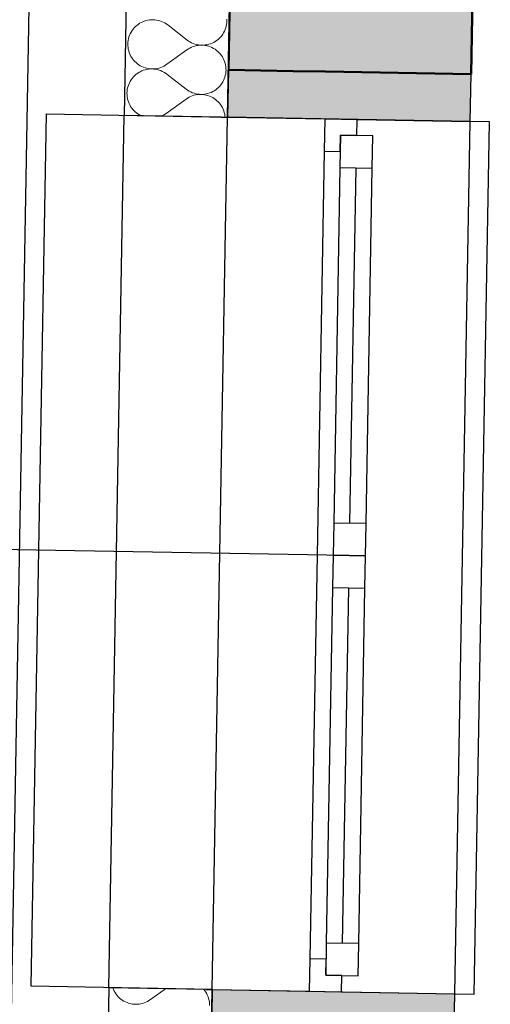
# Model space of a CAD drawing. Header units: millimetres. Extents: x -28017 to 3863, y -4271 to 20239.
# Tile 13 of 105: x -20761 to -20034, y 1353 to 2877. Entities that reach past the tile are written whole.
import ezdxf

# ---------------------------------------------------------------- set-up
doc = ezdxf.new("R2010")
doc.units = ezdxf.units.MM
doc.header["$MEASUREMENT"] = 0
doc.linetypes.add('Wipeout_Contour', pattern=[1000, 0, -1000])
for name, color, linetype in [('5._POHLED ZÁPADNÍ_2_Konstrukce - nenosné', 7, 'Continuous'), ('5._POHLED ZÁPADNÍ_2_Konstrukce - nosné', 7, 'Continuous'), ('5._POHLED ZÁPADNÍ_2_Nové_Konstrukce - nenosné', 7, 'Continuous'), ('5._POHLED ZÁPADNÍ_2_Nové_Konstrukce - nosné', 7, 'Continuous'), ('5._POHLED ZÁPADNÍ_2_Nové_Otvory – Okna', 7, 'Continuous'), ('5._POHLED ZÁPADNÍ_2_Nové_Otvory – Značky oken', 7, 'Continuous'), ('5._POHLED ZÁPADNÍ_2_Nové_Situace', 7, 'Continuous'), ('5._POHLED ZÁPADNÍ_2_Nové_Výplně - Povrchové', 7, 'Continuous'), ('5._POHLED ZÁPADNÍ_2_Nové_Výplně – Řezové', 7, 'Continuous'), ('5._POHLED ZÁPADNÍ_2_Výplně – Řezové', 7, 'Continuous')]:
    doc.layers.add(name, color=color, linetype=linetype)

# ---------------------------------------------------------------- blocks, each defined once
blk = doc.blocks.new('*X26', base_point=(-28336.2, -5790.3))
at = {"layer": '5._POHLED ZÁPADNÍ_2_Nové_Výplně – Řezové', "color": 21, "linetype": 'Continuous', "lineweight": 20, "true_color": 0xffaaaa}
for p, q in [((-20617.3, 1378.7), (-20617.2, 1378.5)), ((-20617.2, 1378.5), (-20616.2, 1375.9)), ((-20616.2, 1375.9), (-20615.1, 1373.5)), ((-20615.1, 1373.5), (-20613.7, 1371.1)), ((-20559, 1360.3), (-20535.6, 1377.2)), ((-20474.9, 1374), (-20476.6, 1376.2)), ((-20476.6, 1376.2), (-20476.6, 1376.2)), ((-20473.4, 1371.7), (-20474.9, 1374)), ((-20472.1, 1369.4), (-20473.4, 1371.7)), ((-20613.7, 1371.1), (-20612.2, 1368.8)), ((-20612.2, 1368.8), (-20610.5, 1366.7)), ((-20610.5, 1366.7), (-20608.7, 1364.7)), ((-20608.7, 1364.7), (-20606.8, 1362.8)), ((-20606.8, 1362.8), (-20604.7, 1361)), ((-20604.7, 1361), (-20602.5, 1359.5)), ((-20602.5, 1359.5), (-20600.2, 1358)), ((-20600.2, 1358), (-20597.7, 1356.8)), ((-20597.7, 1356.8), (-20595.2, 1355.7)), ((-20568.6, 1355.2), (-20566.1, 1356.2)), ((-20566.1, 1356.2), (-20563.6, 1357.4)), ((-20563.6, 1357.4), (-20561.3, 1358.8)), ((-20561.3, 1358.8), (-20559, 1360.3)), ((-20470.9, 1366.9), (-20472.1, 1369.4)), ((-20469.9, 1364.4), (-20470.9, 1366.9)), ((-20469.1, 1361.8), (-20469.9, 1364.4)), ((-20468.5, 1359.2), (-20469.1, 1361.8)), ((-20468, 1356.5), (-20468.5, 1359.2)), ((-20467.8, 1353.8), (-20468, 1356.5)), ((-20595.2, 1355.7), (-20592.7, 1354.8)), ((-20592.7, 1354.8), (-20590.1, 1354.1)), ((-20590.1, 1354.1), (-20587.4, 1353.5)), ((-20587.4, 1353.5), (-20584.7, 1353.2)), ((-20584.7, 1353.2), (-20582, 1353.1)), ((-20582, 1353.1), (-20579.2, 1353.1)), ((-20579.2, 1353.1), (-20576.5, 1353.3)), ((-20576.5, 1353.3), (-20573.9, 1353.8)), ((-20573.9, 1353.8), (-20571.2, 1354.4)), ((-20571.2, 1354.4), (-20568.6, 1355.2)), ((-20467.7, 1351), (-20467.8, 1353.8))]:
    blk.add_line(p, q, dxfattribs=at)
blk = doc.blocks.new('*X27', base_point=(-28336.2, -5790.3))
at = {"layer": '5._POHLED ZÁPADNÍ_2_Nové_Výplně – Řezové', "color": 21, "linetype": 'Continuous', "lineweight": 20, "true_color": 0xffaaaa}
for p, q in [((-20582.3, 2866), (-20584.2, 2864)), ((-20580.3, 2867.8), (-20582.3, 2866)), ((-20578.1, 2869.4), (-20580.3, 2867.8)), ((-20575.9, 2871), (-20578.1, 2869.4)), ((-20573.5, 2872.3), (-20575.9, 2871)), ((-20571, 2873.5), (-20573.5, 2872.3)), ((-20568.5, 2874.5), (-20571, 2873.5)), ((-20565.9, 2875.3), (-20568.5, 2874.5)), ((-20563.3, 2875.9), (-20565.9, 2875.3)), ((-20560.6, 2876.3), (-20563.3, 2875.9)), ((-20557.9, 2876.6), (-20560.6, 2876.3)), ((-20555.1, 2876.6), (-20557.9, 2876.6)), ((-20552.4, 2876.5), (-20555.1, 2876.6)), ((-20549.7, 2876.1), (-20552.4, 2876.5)), ((-20547.1, 2875.6), (-20549.7, 2876.1)), ((-20544.4, 2874.9), (-20547.1, 2875.6)), ((-20541.9, 2874), (-20544.4, 2874.9)), ((-20539.4, 2872.9), (-20541.9, 2874)), ((-20537, 2871.6), (-20539.4, 2872.9)), ((-20534.7, 2870.2), (-20537, 2871.6)), ((-20532.4, 2868.6), (-20534.7, 2870.2)), ((-20532.4, 2868.6), (-20502.4, 2845.2)), ((-20442.6, 2863.9), (-20441.9, 2866.5)), ((-20441.9, 2866.5), (-20441.4, 2869.2)), ((-20441.4, 2869.2), (-20441, 2871.9)), ((-20441, 2871.9), (-20440.9, 2874.6)), ((-20440.9, 2874.6), (-20440.9, 2877.3)), ((-20592.2, 2849.9), (-20592.9, 2847.3)), ((-20591.3, 2852.5), (-20592.2, 2849.9)), ((-20590.2, 2855), (-20591.3, 2852.5)), ((-20588.9, 2857.4), (-20590.2, 2855)), ((-20587.5, 2859.7), (-20588.9, 2857.4)), ((-20585.9, 2861.9), (-20587.5, 2859.7)), ((-20584.2, 2864), (-20585.9, 2861.9)), ((-20452.5, 2847.9), (-20450.6, 2849.8)), ((-20450.6, 2849.8), (-20448.9, 2851.9)), ((-20448.9, 2851.9), (-20447.3, 2854.1)), ((-20447.3, 2854.1), (-20445.9, 2856.4)), ((-20445.9, 2856.4), (-20444.6, 2858.8)), ((-20444.6, 2858.8), (-20443.5, 2861.3)), ((-20443.5, 2861.3), (-20442.6, 2863.9)), ((-20593.8, 2841.9), (-20593.9, 2839.2)), ((-20593.9, 2839.2), (-20593.9, 2836.5)), ((-20593.9, 2836.5), (-20593.6, 2833.8)), ((-20593.4, 2844.6), (-20593.8, 2841.9)), ((-20592.9, 2847.3), (-20593.4, 2844.6)), ((-20502.4, 2845.2), (-20500.2, 2843.6)), ((-20500.2, 2843.6), (-20497.9, 2842.2)), ((-20495.6, 2834), (-20498, 2832.8)), ((-20497.9, 2842.2), (-20495.4, 2840.9)), ((-20493, 2835), (-20495.6, 2834)), ((-20495.4, 2840.9), (-20493, 2839.8)), ((-20493, 2839.8), (-20490.4, 2838.9)), ((-20490.4, 2835.8), (-20493, 2835)), ((-20490.4, 2838.9), (-20487.8, 2838.2)), ((-20487.8, 2836.5), (-20490.4, 2835.8)), ((-20487.8, 2838.2), (-20485.1, 2837.7)), ((-20485.1, 2836.9), (-20487.8, 2836.5)), ((-20485.1, 2837.7), (-20482.4, 2837.3)), ((-20482.4, 2837.1), (-20485.1, 2836.9)), ((-20482.4, 2837.3), (-20479.7, 2837.2)), ((-20479.7, 2837.2), (-20482.4, 2837.1)), ((-20477, 2837.1), (-20479.7, 2837.2)), ((-20479.7, 2837.2), (-20477, 2837.2)), ((-20477, 2837.2), (-20474.3, 2837.5)), ((-20474.3, 2836.7), (-20477, 2837.1)), ((-20474.3, 2837.5), (-20471.6, 2837.9)), ((-20471.6, 2836.2), (-20474.3, 2836.7)), ((-20471.6, 2837.9), (-20468.9, 2838.5)), ((-20469, 2835.5), (-20471.6, 2836.2)), ((-20466.4, 2834.6), (-20469, 2835.5)), ((-20468.9, 2838.5), (-20466.3, 2839.4)), ((-20463.9, 2833.5), (-20466.4, 2834.6)), ((-20466.3, 2839.4), (-20463.8, 2840.4)), ((-20463.8, 2840.4), (-20461.3, 2841.5)), ((-20461.3, 2841.5), (-20459, 2842.9)), ((-20459, 2842.9), (-20456.7, 2844.4)), ((-20456.7, 2844.4), (-20454.6, 2846.1)), ((-20454.6, 2846.1), (-20452.5, 2847.9)), ((-20593.6, 2833.8), (-20593.2, 2831.1)), ((-20593.2, 2831.1), (-20592.6, 2828.4)), ((-20592.6, 2828.4), (-20591.8, 2825.9)), ((-20591.8, 2825.9), (-20590.8, 2823.3)), ((-20590.8, 2823.3), (-20589.6, 2820.9)), ((-20589.6, 2820.9), (-20588.2, 2818.5)), ((-20533.5, 2807.7), (-20502.6, 2830)), ((-20500.4, 2831.5), (-20502.6, 2830)), ((-20498, 2832.8), (-20500.4, 2831.5)), ((-20461.5, 2832.2), (-20463.9, 2833.5)), ((-20459.2, 2830.8), (-20461.5, 2832.2)), ((-20457, 2829.2), (-20459.2, 2830.8)), ((-20454.9, 2827.5), (-20457, 2829.2)), ((-20452.9, 2825.6), (-20454.9, 2827.5)), ((-20451.1, 2823.6), (-20452.9, 2825.6)), ((-20449.4, 2821.4), (-20451.1, 2823.6)), ((-20447.9, 2819.1), (-20449.4, 2821.4)), ((-20446.6, 2816.8), (-20447.9, 2819.1)), ((-20588.2, 2818.5), (-20586.7, 2816.2)), ((-20586.7, 2816.2), (-20585.1, 2814.1)), ((-20585.1, 2814.1), (-20583.2, 2812.1)), ((-20583.2, 2812.1), (-20581.3, 2810.2)), ((-20581.3, 2810.2), (-20579.2, 2808.4)), ((-20579.2, 2808.4), (-20577, 2806.8)), ((-20577, 2806.8), (-20574.7, 2805.4)), ((-20574.7, 2805.4), (-20572.3, 2804.2)), ((-20572.3, 2804.2), (-20569.8, 2803.1)), ((-20543.1, 2802.6), (-20540.6, 2803.6)), ((-20540.6, 2803.6), (-20538.1, 2804.8)), ((-20538.1, 2804.8), (-20535.8, 2806.2)), ((-20535.8, 2806.2), (-20533.5, 2807.7)), ((-20445.4, 2814.3), (-20446.6, 2816.8)), ((-20444.4, 2811.8), (-20445.4, 2814.3)), ((-20443.6, 2809.2), (-20444.4, 2811.8)), ((-20443, 2806.6), (-20443.6, 2809.2)), ((-20442.5, 2803.9), (-20443, 2806.6)), ((-20442.3, 2801.2), (-20442.5, 2803.9)), ((-20583.6, 2789.8), (-20585.5, 2787.8)), ((-20581.6, 2791.6), (-20583.6, 2789.8)), ((-20579.5, 2793.3), (-20581.6, 2791.6)), ((-20577.2, 2794.8), (-20579.5, 2793.3)), ((-20574.8, 2796.1), (-20577.2, 2794.8)), ((-20572.4, 2797.3), (-20574.8, 2796.1)), ((-20569.8, 2798.3), (-20572.4, 2797.3)), ((-20569.8, 2803.1), (-20567.2, 2802.2)), ((-20567.2, 2799.1), (-20569.8, 2798.3)), ((-20567.2, 2802.2), (-20564.6, 2801.5)), ((-20564.6, 2799.7), (-20567.2, 2799.1)), ((-20564.6, 2801.5), (-20561.9, 2800.9)), ((-20561.9, 2800.2), (-20564.6, 2799.7)), ((-20561.9, 2800.9), (-20559.2, 2800.6)), ((-20559.2, 2800.4), (-20561.9, 2800.2)), ((-20559.2, 2800.6), (-20556.5, 2800.4)), ((-20556.5, 2800.4), (-20559.2, 2800.4)), ((-20556.5, 2800.4), (-20553.8, 2800.5)), ((-20553.8, 2800.3), (-20556.5, 2800.4)), ((-20553.8, 2800.5), (-20551.1, 2800.7)), ((-20551.1, 2800), (-20553.8, 2800.3)), ((-20551.1, 2800.7), (-20548.4, 2801.2)), ((-20548.4, 2799.4), (-20551.1, 2800)), ((-20548.4, 2801.2), (-20545.7, 2801.8)), ((-20545.8, 2798.7), (-20548.4, 2799.4)), ((-20543.2, 2797.8), (-20545.8, 2798.7)), ((-20545.7, 2801.8), (-20543.1, 2802.6)), ((-20540.7, 2796.7), (-20543.2, 2797.8)), ((-20538.3, 2795.5), (-20540.7, 2796.7)), ((-20536, 2794), (-20538.3, 2795.5)), ((-20533.8, 2792.4), (-20536, 2794)), ((-20533.8, 2792.4), (-20503.7, 2769)), ((-20444, 2787.7), (-20443.3, 2790.4)), ((-20443.3, 2790.4), (-20442.7, 2793)), ((-20442.7, 2793), (-20442.4, 2795.7)), ((-20442.4, 2795.7), (-20442.2, 2798.4)), ((-20442.2, 2798.4), (-20442.3, 2801.2)), ((-20593.5, 2773.7), (-20594.3, 2771.1)), ((-20592.6, 2776.3), (-20593.5, 2773.7)), ((-20591.5, 2778.8), (-20592.6, 2776.3)), ((-20590.3, 2781.2), (-20591.5, 2778.8)), ((-20588.9, 2783.5), (-20590.3, 2781.2)), ((-20587.3, 2785.7), (-20588.9, 2783.5)), ((-20585.5, 2787.8), (-20587.3, 2785.7)), ((-20453.9, 2771.7), (-20452, 2773.6)), ((-20452, 2773.6), (-20450.2, 2775.7)), ((-20450.2, 2775.7), (-20448.7, 2777.9)), ((-20448.7, 2777.9), (-20447.2, 2780.3)), ((-20447.2, 2780.3), (-20446, 2782.7)), ((-20446, 2782.7), (-20444.9, 2785.2)), ((-20444.9, 2785.2), (-20444, 2787.7)), ((-20595.1, 2765.7), (-20595.3, 2763)), ((-20595.3, 2763), (-20595.2, 2760.3)), ((-20595.2, 2760.3), (-20595, 2757.6)), ((-20594.8, 2768.4), (-20595.1, 2765.7)), ((-20594.3, 2771.1), (-20594.8, 2768.4)), ((-20503.7, 2769), (-20501.5, 2767.4)), ((-20501.5, 2767.4), (-20499.2, 2766)), ((-20496.9, 2757.8), (-20499.4, 2756.7)), ((-20499.2, 2766), (-20496.8, 2764.8)), ((-20494.4, 2758.8), (-20496.9, 2757.8)), ((-20496.8, 2764.8), (-20494.3, 2763.7)), ((-20491.8, 2759.7), (-20494.4, 2758.8)), ((-20494.3, 2763.7), (-20491.7, 2762.8)), ((-20489.1, 2760.3), (-20491.8, 2759.7)), ((-20491.7, 2762.8), (-20489.1, 2762)), ((-20489.1, 2762), (-20486.4, 2761.5)), ((-20486.5, 2760.7), (-20489.1, 2760.3)), ((-20483.7, 2761), (-20486.5, 2760.7)), ((-20486.4, 2761.5), (-20483.7, 2761.2)), ((-20483.7, 2761.2), (-20481, 2761)), ((-20481, 2761), (-20483.7, 2761)), ((-20481, 2761), (-20478.3, 2761.1)), ((-20478.3, 2760.9), (-20481, 2761)), ((-20478.3, 2761.1), (-20475.6, 2761.3)), ((-20475.6, 2760.5), (-20478.3, 2760.9)), ((-20475.6, 2761.3), (-20472.9, 2761.7)), ((-20472.9, 2760), (-20475.6, 2760.5)), ((-20472.9, 2761.7), (-20470.3, 2762.4)), ((-20470.3, 2759.3), (-20472.9, 2760)), ((-20470.3, 2762.4), (-20467.7, 2763.2)), ((-20467.7, 2758.4), (-20470.3, 2759.3)), ((-20467.7, 2763.2), (-20465.1, 2764.2)), ((-20465.3, 2757.3), (-20467.7, 2758.4)), ((-20465.1, 2764.2), (-20462.7, 2765.3)), ((-20462.7, 2765.3), (-20460.3, 2766.7)), ((-20460.3, 2766.7), (-20458.1, 2768.2)), ((-20458.1, 2768.2), (-20455.9, 2769.9)), ((-20455.9, 2769.9), (-20453.9, 2771.7)), ((-20595, 2757.6), (-20594.5, 2754.9)), ((-20594.5, 2754.9), (-20593.9, 2752.3)), ((-20593.9, 2752.3), (-20593.1, 2749.7)), ((-20593.1, 2749.7), (-20592.1, 2747.1)), ((-20592.1, 2747.1), (-20590.9, 2744.7)), ((-20590.9, 2744.7), (-20589.6, 2742.3)), ((-20534.9, 2731.5), (-20504, 2753.8)), ((-20501.7, 2755.3), (-20504, 2753.8)), ((-20499.4, 2756.7), (-20501.7, 2755.3)), ((-20462.8, 2756), (-20465.3, 2757.3)), ((-20460.5, 2754.6), (-20462.8, 2756)), ((-20458.3, 2753), (-20460.5, 2754.6)), ((-20456.2, 2751.3), (-20458.3, 2753)), ((-20454.3, 2749.4), (-20456.2, 2751.3)), ((-20452.5, 2747.4), (-20454.3, 2749.4)), ((-20450.8, 2745.2), (-20452.5, 2747.4)), ((-20449.3, 2743), (-20450.8, 2745.2)), ((-20447.9, 2740.6), (-20449.3, 2743)), ((-20589.6, 2742.3), (-20588.1, 2740.1)), ((-20588.1, 2740.1), (-20586.4, 2737.9)), ((-20586.4, 2737.9), (-20584.6, 2735.9)), ((-20584.6, 2735.9), (-20582.6, 2734)), ((-20582.6, 2734), (-20580.5, 2732.3)), ((-20580.5, 2732.3), (-20578.3, 2730.7)), ((-20578.3, 2730.7), (-20576, 2729.2)), ((-20576, 2729.2), (-20573.8, 2728.1)), ((-20541.8, 2727.5), (-20539.5, 2728.6)), ((-20539.5, 2728.6), (-20537.1, 2730)), ((-20537.1, 2730), (-20534.9, 2731.5)), ((-20446.7, 2738.1), (-20447.9, 2740.6)), ((-20445.7, 2735.6), (-20446.7, 2738.1)), ((-20444.9, 2733), (-20445.7, 2735.6)), ((-20444.3, 2730.4), (-20444.9, 2733)), ((-20443.9, 2727.7), (-20444.3, 2730.4)), ((-20443.7, 2725.8), (-20443.9, 2727.7))]:
    blk.add_line(p, q, dxfattribs=at)

msp = doc.modelspace()

# ---------------------------------------------------------------- hatches: boundary and pattern name
at = {"layer": '5._POHLED ZÁPADNÍ_2_Nové_Výplně – Řezové', "linetype": 'Continuous', "lineweight": 0, "true_color": 0xf2b2b2}
for points in [[(-20438.4, 2799), (-20439.7, 2725.7), (-20064.8, 2719.1), (-20063.5, 2792.4)], [(-20464.8, 1299.2), (-20089.9, 1292.6), (-20088.5, 1369.3), (-20463.5, 1375.9)]]:
    msp.add_hatch(color=9, dxfattribs=at).paths.add_polyline_path(points)
at = {"layer": '5._POHLED ZÁPADNÍ_2_Výplně – Řezové', "linetype": 'Continuous', "lineweight": 13}
msp.add_hatch(color=254, dxfattribs=at).paths.add_polyline_path([(-20427.4, 3427.3), (-20438.4, 2799), (-20063.5, 2792.4), (-20033.8, 4477.5), (-20408.7, 4484.1), (-20423.9, 3622.5), (-20423.9, 3427.3)])

# ---------------------------------------------------------------- linework, layer by layer
at = {"layer": '5._POHLED ZÁPADNÍ_2_Konstrukce - nosné', "color": 7, "linetype": 'Continuous', "lineweight": 50}
for p, q in [((-20438.4, 2799), (-20338.4, 2797.2)), ((-20338.4, 2797.2), (-20288.4, 2796.4)), ((-20288.4, 2796.4), (-20063.5, 2792.4))]:
    msp.add_line(p, q, dxfattribs=at)
at = {"layer": '5._POHLED ZÁPADNÍ_2_Konstrukce - nosné', "color": 7, "linetype": 'Continuous', "lineweight": 50, "flags": 128}
for points in [[(-20063.5, 2792.4), (-20051.4, 3477.6)], [(-20427.4, 3427.3), (-20438.4, 2799)]]:
    msp.add_lwpolyline(points, dxfattribs=at)
at = {"layer": '5._POHLED ZÁPADNÍ_2_Nové_Konstrukce - nenosné', "color": 1, "linetype": 'Continuous', "lineweight": 25, "flags": 128}
for points in [[(-20438.4, 2799), (-20439.7, 2725.7)], [(-20064.8, 2719.1), (-20063.5, 2792.4)], [(-20064.8, 2719.1), (-20439.7, 2725.7)], [(-20463.5, 1375.9), (-20464.8, 1299.2)], [(-20463.5, 1375.9), (-20088.5, 1369.3)], [(-20089.9, 1292.6), (-20088.5, 1369.3)]]:
    msp.add_lwpolyline(points, dxfattribs=at)
at = {"layer": '5._POHLED ZÁPADNÍ_2_Nové_Otvory – Okna', "color": 1, "linetype": 'Continuous', "lineweight": 25}
for p, q in [((-20463.5, 1375.9), (-20439.7, 2725.7)), ((-20439.7, 2725.7), (-20289.7, 2723.1)), ((-20289.7, 2723.1), (-20290.6, 2673.1)), ((-20289.7, 2723.1), (-20239.7, 2722.2)), ((-20289.7, 2723.1), (-20239.7, 2722.2)), ((-20240.2, 2697.2), (-20239.7, 2722.2)), ((-20239.7, 2722.2), (-20064.8, 2719.1)), ((-20088.5, 1369.3), (-20064.8, 2719.1)), ((-20034.8, 2718.6), (-20064.8, 2719.1)), ((-20058.5, 1368.8), (-20034.8, 2718.6)), ((-20265.2, 2697.7), (-20266.1, 2647.7)), ((-20265.6, 2672.7), (-20265.2, 2697.7)), ((-20265.2, 2697.7), (-20240.2, 2697.2)), ((-20215.2, 2696.8), (-20265.2, 2697.7)), ((-20216.1, 2646.8), (-20215.2, 2696.8)), ((-20290.6, 2673.1), (-20301.6, 2048.2)), ((-20290.6, 2673.1), (-20265.6, 2672.7)), ((-20266.1, 2647.7), (-20275.7, 2097.8)), ((-20266.1, 2647.7), (-20216.1, 2646.8)), ((-20250.7, 2097.3), (-20241.1, 2647.2)), ((-20225.7, 2096.9), (-20216.1, 2646.8)), ((-20225.7, 2096.9), (-20216.1, 2646.8)), ((-20275.7, 2097.8), (-20276.6, 2047.8)), ((-20225.7, 2096.9), (-20275.7, 2097.8)), ((-20226.6, 2046.9), (-20225.7, 2096.9)), ((-20301.6, 2048.2), (-20312.6, 1423.3)), ((-20276.6, 2047.8), (-20277.5, 1997.8)), ((-20226.6, 2046.9), (-20276.6, 2047.8)), ((-20276.6, 2047.8), (-20226.6, 2046.9)), ((-20227.5, 1996.9), (-20226.6, 2046.9)), ((-20277.5, 1997.8), (-20287.2, 1447.9)), ((-20277.5, 1997.8), (-20227.5, 1996.9)), ((-20262.2, 1447.4), (-20252.5, 1997.3)), ((-20237.2, 1447), (-20227.5, 1996.9)), ((-20237.2, 1447), (-20227.5, 1996.9)), ((-20287.2, 1447.9), (-20288.1, 1397.9)), ((-20237.2, 1447), (-20287.2, 1447.9)), ((-20238.1, 1397), (-20237.2, 1447)), ((-20312.6, 1423.3), (-20313.5, 1373.3)), ((-20287.6, 1422.9), (-20312.6, 1423.3)), ((-20288.1, 1397.9), (-20287.6, 1422.9)), ((-20263.1, 1397.4), (-20288.1, 1397.9)), ((-20288.1, 1397.9), (-20238.1, 1397)), ((-20263.5, 1372.4), (-20263.1, 1397.4)), ((-20463.5, 1375.9), (-20313.5, 1373.3)), ((-20313.5, 1373.3), (-20263.5, 1372.4)), ((-20313.5, 1373.3), (-20263.5, 1372.4)), ((-20263.5, 1372.4), (-20088.5, 1369.3)), ((-20088.5, 1369.3), (-20058.5, 1368.8))]:
    msp.add_line(p, q, dxfattribs=at)

# ---------------------------------------------------------------- wipeouts: each hides what was drawn before it
at = {"color": 254, "linetype": 'Wipeout_Contour', "lineweight": 0, "ltscale": 87829.541372}
msp.add_wipeout([(-20665.4, 10358), (-20834.7, 724.5), (-20784.7, 723.6), (-20615.5, 10352.9)], dxfattribs=at).dxf.layer = '5._POHLED ZÁPADNÍ_2_Nové_Výplně - Povrchové'

# ---------------------------------------------------------------- next in the draw order: linework, layer by layer
at = {"layer": '5._POHLED ZÁPADNÍ_2_Nové_Otvory – Okna', "color": 1, "linetype": 'Continuous', "lineweight": 25}
for p, q in [((-20743.4, 1380.9), (-20719.7, 2730.7)), ((-20719.7, 2730.7), (-20439.7, 2725.7)), ((-20463.5, 1375.9), (-20743.4, 1380.9))]:
    msp.add_line(p, q, dxfattribs=at)
at = {"layer": '5._POHLED ZÁPADNÍ_2_Nové_Otvory – Značky oken', "color": 1, "linetype": 'Continuous', "lineweight": 25}
msp.add_line((-20226.6, 2046.9), (-20801.5, 2057), dxfattribs=at)
at = {"layer": '5._POHLED ZÁPADNÍ_2_Nové_Situace', "color": 1, "linetype": 'Continuous', "lineweight": 25, "flags": 128}
msp.add_lwpolyline([(-20784.7, 723.6), (-20615.5, 10352.9)], dxfattribs=at)

# ---------------------------------------------------------------- next in the draw order: wipeouts: each hides what was drawn before it
at = {"color": 254, "linetype": 'Wipeout_Contour', "lineweight": 0, "ltscale": 228814.047309}
msp.add_wipeout([(-20599.7, 2728.6), (-20449.7, 2725.9), (-20439.7, 2725.7), (-20427.4, 3427.3), (-20533.9, 3427.3), (-20533.9, 3677.3), (-20423.9, 3677.3), (-20423.9, 3622.5), (-20407.5, 4554.2), (-20417.5, 4554.3), (-20567.5, 4557)], dxfattribs=at).dxf.layer = '5._POHLED ZÁPADNÍ_2_Nové_Výplně – Řezové'
at = {"color": 254, "linetype": 'Wipeout_Contour', "lineweight": 0, "ltscale": 102828.393606}
msp.add_wipeout([(-20641.6, 349.7), (-20481.5, 349.7), (-20463.5, 1375.9), (-20473.5, 1376.1), (-20623.5, 1378.8)], dxfattribs=at).dxf.layer = '5._POHLED ZÁPADNÍ_2_Nové_Výplně – Řezové'

# ---------------------------------------------------------------- next in the draw order: linework, layer by layer
at = {"layer": '5._POHLED ZÁPADNÍ_2_Nové_Konstrukce - nosné', "color": 1, "linetype": 'Continuous', "lineweight": 25}
for p, q in [((-20449.7, 2725.9), (-20599.7, 2728.6)), ((-20449.7, 2725.9), (-20439.7, 2725.7)), ((-20473.5, 1376.1), (-20623.5, 1378.8)), ((-20473.5, 1376.1), (-20463.5, 1375.9))]:
    msp.add_line(p, q, dxfattribs=at)
at = {"layer": '5._POHLED ZÁPADNÍ_2_Nové_Konstrukce - nosné', "color": 1, "linetype": 'Continuous', "lineweight": 25, "flags": 128}
for points in [[(-20567.5, 4557), (-20599.7, 2728.6)], [(-20439.7, 2725.7), (-20427.4, 3427.3)], [(-20623.5, 1378.8), (-20641.6, 349.7)], [(-20481.5, 349.7), (-20463.5, 1375.9)]]:
    msp.add_lwpolyline(points, dxfattribs=at)
at = {"layer": '5._POHLED ZÁPADNÍ_2_Nové_Otvory – Okna', "color": 1, "linetype": 'Continuous', "lineweight": 25}
for p, q in [((-20623.5, 1378.8), (-20599.7, 2728.6)), ((-20449.7, 2725.9), (-20599.7, 2728.6)), ((-20463.5, 1375.9), (-20439.7, 2725.7)), ((-20449.7, 2725.9), (-20439.7, 2725.7)), ((-20473.5, 1376.1), (-20623.5, 1378.8)), ((-20473.5, 1376.1), (-20463.5, 1375.9))]:
    msp.add_line(p, q, dxfattribs=at)

# ---------------------------------------------------------------- next in the draw order: block references
at = {"layer": '5._POHLED ZÁPADNÍ_2_Konstrukce - nenosné', "color": 9, "linetype": 'Continuous', "lineweight": 13}
for name in ['*X27', '*X26']:
    msp.add_blockref(name, (-28336.2, -5790.3), dxfattribs=at)

doc.saveas('drawing.dxf')
